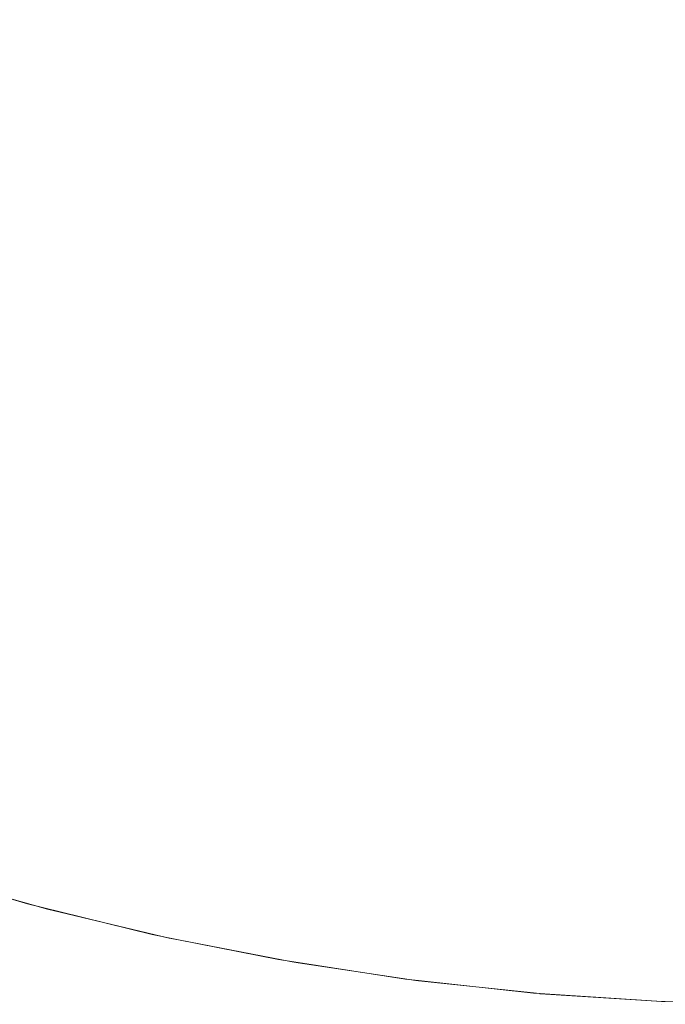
# Model space of a CAD drawing. Header units: centimetres. Extents: x -26 to 27.3, y -25.9 to -24.1.
# Tile 76 of 224: x -7.9698 to -7.926, y -25.5599 to -25.4931. Entities that reach past the tile are written whole.
import ezdxf

# ---------------------------------------------------------------- set-up
doc = ezdxf.new("R2010")
doc.units = ezdxf.units.CM
doc.header["$LTSCALE"] = 2.54
doc.layers.add('Lucido design-1', color=7, linetype='Continuous')

# ---------------------------------------------------------------- blocks, each defined once
blk = doc.blocks.new('Gruppo-7-1')
at = {"color": 7, "linetype": 'Continuous', "lineweight": 9}
blk.add_3dface([(-25.917482, -24.159888, 1182.422727), (-25.917482, -25.759888, 1182.422727), (27.182518, -25.759888, 1182.422727), (27.182518, -24.159888, 1182.422727)], dxfattribs=at)
for points, invisible_edges in [([(-7.958623, -25.494228, 1182.014159), (-7.964288, -25.492361, 1182.014159), (-7.963003, -25.488724, 1182.015772), (-7.957494, -25.49054, 1182.015772)], 15), ([(-7.94627, -25.493463, 1182.015772), (-7.951913, -25.492121, 1182.015772), (-7.950924, -25.488322, 1182.017224), (-7.945443, -25.489626, 1182.017224)], 15), ([(-7.940575, -25.494564, 1182.015772), (-7.94627, -25.493463, 1182.015772), (-7.945443, -25.489626, 1182.017224), (-7.939911, -25.490696, 1182.017224)], 15), ([(-7.965548, -25.495928, 1182.012388), (-7.971279, -25.493766, 1182.012388), (-7.969868, -25.490255, 1182.014159), (-7.964288, -25.492361, 1182.014159)], 15), ([(-7.952885, -25.495854, 1182.014159), (-7.958623, -25.494228, 1182.014159), (-7.957494, -25.49054, 1182.015772), (-7.951913, -25.492121, 1182.015772)], 15), ([(-7.934838, -25.495423, 1182.015772), (-7.940575, -25.494564, 1182.015772), (-7.939911, -25.490696, 1182.017224), (-7.934339, -25.49153, 1182.017224)], 15), ([(-7.92907, -25.496037, 1182.015772), (-7.934838, -25.495423, 1182.015772), (-7.934339, -25.49153, 1182.017224), (-7.928737, -25.492127, 1182.017224)], 15), ([(-7.959731, -25.497846, 1182.012388), (-7.965548, -25.495928, 1182.012388), (-7.964288, -25.492361, 1182.014159), (-7.958623, -25.494228, 1182.014159)], 15), ([(-7.947082, -25.497234, 1182.014159), (-7.952885, -25.495854, 1182.014159), (-7.951913, -25.492121, 1182.015772), (-7.94627, -25.493463, 1182.015772)], 15), ([(-7.923281, -25.496407, 1182.015772), (-7.92907, -25.496037, 1182.015772), (-7.928737, -25.492127, 1182.017224), (-7.923115, -25.492485, 1182.017224)], 15), ([(-7.966782, -25.499419, 1182.010462), (-7.972659, -25.497201, 1182.010462), (-7.971279, -25.493766, 1182.012388), (-7.965548, -25.495928, 1182.012388)], 15), ([(-7.941227, -25.498366, 1182.014159), (-7.947082, -25.497234, 1182.014159), (-7.94627, -25.493463, 1182.015772), (-7.940575, -25.494564, 1182.015772)], 15), ([(-7.953838, -25.499515, 1182.012388), (-7.959731, -25.497846, 1182.012388), (-7.958623, -25.494228, 1182.014159), (-7.952885, -25.495854, 1182.014159)], 15), ([(-7.935328, -25.499249, 1182.014159), (-7.941227, -25.498366, 1182.014159), (-7.940575, -25.494564, 1182.015772), (-7.934838, -25.495423, 1182.015772)], 15), ([(-7.960815, -25.501386, 1182.010462), (-7.966782, -25.499419, 1182.010462), (-7.965548, -25.495928, 1182.012388), (-7.959731, -25.497846, 1182.012388)], 15), ([(-7.947879, -25.500932, 1182.012388), (-7.953838, -25.499515, 1182.012388), (-7.952885, -25.495854, 1182.014159), (-7.947082, -25.497234, 1182.014159)], 15), ([(-7.929397, -25.499881, 1182.014159), (-7.935328, -25.499249, 1182.014159), (-7.934838, -25.495423, 1182.015772), (-7.92907, -25.496037, 1182.015772)], 15), ([(-7.923445, -25.50026, 1182.014159), (-7.929397, -25.499881, 1182.014159), (-7.92907, -25.496037, 1182.015772), (-7.923281, -25.496407, 1182.015772)], 15), ([(-7.967986, -25.502829, 1182.008386), (-7.974007, -25.500556, 1182.008386), (-7.972659, -25.497201, 1182.010462), (-7.966782, -25.499419, 1182.010462)], 15), ([(-7.941866, -25.502095, 1182.012388), (-7.947879, -25.500932, 1182.012388), (-7.947082, -25.497234, 1182.014159), (-7.941227, -25.498366, 1182.014159)], 15), ([(-7.954771, -25.503098, 1182.010462), (-7.960815, -25.501386, 1182.010462), (-7.959731, -25.497846, 1182.012388), (-7.953838, -25.499515, 1182.012388)], 15), ([(-7.935808, -25.503001, 1182.012388), (-7.941866, -25.502095, 1182.012388), (-7.941227, -25.498366, 1182.014159), (-7.935328, -25.499249, 1182.014159)], 15), ([(-7.929718, -25.50365, 1182.012388), (-7.935808, -25.503001, 1182.012388), (-7.935328, -25.499249, 1182.014159), (-7.929397, -25.499881, 1182.014159)], 15), ([(-7.961874, -25.504843, 1182.008386), (-7.967986, -25.502829, 1182.008386), (-7.966782, -25.499419, 1182.010462), (-7.960815, -25.501386, 1182.010462)], 15), ([(-7.948659, -25.504551, 1182.010462), (-7.954771, -25.503098, 1182.010462), (-7.953838, -25.499515, 1182.012388), (-7.947879, -25.500932, 1182.012388)], 15), ([(-7.923606, -25.50404, 1182.012388), (-7.929718, -25.50365, 1182.012388), (-7.929397, -25.499881, 1182.014159), (-7.923445, -25.50026, 1182.014159)], 15), ([(-7.96916, -25.50615, 1182.006162), (-7.975321, -25.503825, 1182.006162), (-7.974007, -25.500556, 1182.008386), (-7.967986, -25.502829, 1182.008386)], 15), ([(-7.955682, -25.506597, 1182.008386), (-7.961874, -25.504843, 1182.008386), (-7.960815, -25.501386, 1182.010462), (-7.954771, -25.503098, 1182.010462)], 15), ([(-7.942492, -25.505744, 1182.010462), (-7.948659, -25.504551, 1182.010462), (-7.947879, -25.500932, 1182.012388), (-7.941866, -25.502095, 1182.012388)], 15), ([(-7.936279, -25.506674, 1182.010462), (-7.942492, -25.505744, 1182.010462), (-7.941866, -25.502095, 1182.012388), (-7.935808, -25.503001, 1182.012388)], 15), ([(-7.962906, -25.508212, 1182.006162), (-7.96916, -25.50615, 1182.006162), (-7.967986, -25.502829, 1182.008386), (-7.961874, -25.504843, 1182.008386)], 15), ([(-7.949421, -25.508086, 1182.008386), (-7.955682, -25.506597, 1182.008386), (-7.954771, -25.503098, 1182.010462), (-7.948659, -25.504551, 1182.010462)], 15), ([(-7.930032, -25.507339, 1182.010462), (-7.936279, -25.506674, 1182.010462), (-7.935808, -25.503001, 1182.012388), (-7.929718, -25.50365, 1182.012388)], 15), ([(-7.970301, -25.509379, 1182.003796), (-7.976598, -25.507002, 1182.003796), (-7.975321, -25.503825, 1182.006162), (-7.96916, -25.50615, 1182.006162)], 15), ([(-7.923763, -25.507739, 1182.010462), (-7.930032, -25.507339, 1182.010462), (-7.929718, -25.50365, 1182.012388), (-7.923606, -25.50404, 1182.012388)], 15), ([(-7.943103, -25.509308, 1182.008386), (-7.949421, -25.508086, 1182.008386), (-7.948659, -25.504551, 1182.010462), (-7.942492, -25.505744, 1182.010462)], 15), ([(-7.95657, -25.510006, 1182.006162), (-7.962906, -25.508212, 1182.006162), (-7.961874, -25.504843, 1182.008386), (-7.955682, -25.506597, 1182.008386)], 15), ([(-7.936738, -25.51026, 1182.008386), (-7.943103, -25.509308, 1182.008386), (-7.942492, -25.505744, 1182.010462), (-7.936279, -25.506674, 1182.010462)], 15), ([(-7.963908, -25.511486, 1182.003796), (-7.970301, -25.509379, 1182.003796), (-7.96916, -25.50615, 1182.006162), (-7.962906, -25.508212, 1182.006162)], 15), ([(-7.950163, -25.51153, 1182.006162), (-7.95657, -25.510006, 1182.006162), (-7.955682, -25.506597, 1182.008386), (-7.949421, -25.508086, 1182.008386)], 15), ([(-7.930339, -25.510942, 1182.008386), (-7.936738, -25.51026, 1182.008386), (-7.936279, -25.506674, 1182.010462), (-7.930032, -25.507339, 1182.010462)], 15), ([(-7.923916, -25.511352, 1182.008386), (-7.930339, -25.510942, 1182.008386), (-7.930032, -25.507339, 1182.010462), (-7.923763, -25.507739, 1182.010462)], 15), ([(-7.943698, -25.51278, 1182.006162), (-7.950163, -25.51153, 1182.006162), (-7.949421, -25.508086, 1182.008386), (-7.943103, -25.509308, 1182.008386)], 15), ([(-7.957433, -25.51332, 1182.003796), (-7.963908, -25.511486, 1182.003796), (-7.962906, -25.508212, 1182.006162), (-7.95657, -25.510006, 1182.006162)], 15), ([(-7.964881, -25.51466, 1182.001292), (-7.971407, -25.512509, 1182.001292), (-7.970301, -25.509379, 1182.003796), (-7.963908, -25.511486, 1182.003796)], 15), ([(-7.937185, -25.513755, 1182.006162), (-7.943698, -25.51278, 1182.006162), (-7.943103, -25.509308, 1182.008386), (-7.936738, -25.51026, 1182.008386)], 15), ([(-7.950885, -25.514877, 1182.003796), (-7.957433, -25.51332, 1182.003796), (-7.95657, -25.510006, 1182.006162), (-7.950163, -25.51153, 1182.006162)], 15), ([(-7.930637, -25.514452, 1182.006162), (-7.937185, -25.513755, 1182.006162), (-7.936738, -25.51026, 1182.008386), (-7.930339, -25.510942, 1182.008386)], 15), ([(-7.924066, -25.514871, 1182.006162), (-7.930637, -25.514452, 1182.006162), (-7.930339, -25.510942, 1182.008386), (-7.923916, -25.511352, 1182.008386)], 15), ([(-7.958269, -25.516532, 1182.001292), (-7.964881, -25.51466, 1182.001292), (-7.963908, -25.511486, 1182.003796), (-7.957433, -25.51332, 1182.003796)], 15), ([(-7.944277, -25.516155, 1182.003796), (-7.950885, -25.514877, 1182.003796), (-7.950163, -25.51153, 1182.006162), (-7.943698, -25.51278, 1182.006162)], 15), ([(-7.965821, -25.51773, 1181.998654), (-7.972476, -25.515536, 1181.998654), (-7.971407, -25.512509, 1182.001292), (-7.964881, -25.51466, 1182.001292)], 15), ([(-7.951584, -25.518122, 1182.001292), (-7.958269, -25.516532, 1182.001292), (-7.957433, -25.51332, 1182.003796), (-7.950885, -25.514877, 1182.003796)], 15), ([(-7.93762, -25.517151, 1182.003796), (-7.944277, -25.516155, 1182.003796), (-7.943698, -25.51278, 1182.006162), (-7.937185, -25.513755, 1182.006162)], 15), ([(-7.930928, -25.517864, 1182.003796), (-7.93762, -25.517151, 1182.003796), (-7.937185, -25.513755, 1182.006162), (-7.930637, -25.514452, 1182.006162)], 15), ([(-7.959078, -25.519639, 1181.998654), (-7.965821, -25.51773, 1181.998654), (-7.964881, -25.51466, 1182.001292), (-7.958269, -25.516532, 1182.001292)], 15), ([(-7.924211, -25.518293, 1182.003796), (-7.930928, -25.517864, 1182.003796), (-7.930637, -25.514452, 1182.006162), (-7.924066, -25.514871, 1182.006162)], 15), ([(-7.944838, -25.519427, 1182.001292), (-7.951584, -25.518122, 1182.001292), (-7.950885, -25.514877, 1182.003796), (-7.944277, -25.516155, 1182.003796)], 15), ([(-7.966727, -25.520689, 1181.995888), (-7.973507, -25.518454, 1181.995888), (-7.972476, -25.515536, 1181.998654), (-7.965821, -25.51773, 1181.998654)], 15), ([(-7.952261, -25.521261, 1181.998654), (-7.959078, -25.519639, 1181.998654), (-7.958269, -25.516532, 1182.001292), (-7.951584, -25.518122, 1182.001292)], 15), ([(-7.938042, -25.520444, 1182.001292), (-7.944838, -25.519427, 1182.001292), (-7.944277, -25.516155, 1182.003796), (-7.93762, -25.517151, 1182.003796)], 15), ([(-7.931209, -25.521172, 1182.001292), (-7.938042, -25.520444, 1182.001292), (-7.93762, -25.517151, 1182.003796), (-7.930928, -25.517864, 1182.003796)], 15), ([(-7.959858, -25.522634, 1181.995888), (-7.966727, -25.520689, 1181.995888), (-7.965821, -25.51773, 1181.998654), (-7.959078, -25.519639, 1181.998654)], 15), ([(-7.924352, -25.52161, 1182.001292), (-7.931209, -25.521172, 1182.001292), (-7.930928, -25.517864, 1182.003796), (-7.924211, -25.518293, 1182.003796)], 15), ([(-7.96747, -25.523116, 1181.993438), (-7.974353, -25.520847, 1181.993438), (-7.973507, -25.518454, 1181.995888), (-7.966727, -25.520689, 1181.995888)], 15), ([(-7.94538, -25.522591, 1181.998654), (-7.952261, -25.521261, 1181.998654), (-7.951584, -25.518122, 1182.001292), (-7.944838, -25.519427, 1182.001292)], 15), ([(-7.93845, -25.523629, 1181.998654), (-7.94538, -25.522591, 1181.998654), (-7.944838, -25.519427, 1182.001292), (-7.938042, -25.520444, 1182.001292)], 15), ([(-7.952913, -25.524286, 1181.995888), (-7.959858, -25.522634, 1181.995888), (-7.959078, -25.519639, 1181.998654), (-7.952261, -25.521261, 1181.998654)], 15), ([(-7.960497, -25.52509, 1181.993438), (-7.96747, -25.523116, 1181.993438), (-7.966727, -25.520689, 1181.995888), (-7.959858, -25.522634, 1181.995888)], 15), ([(-7.931482, -25.524371, 1181.998654), (-7.93845, -25.523629, 1181.998654), (-7.938042, -25.520444, 1182.001292), (-7.931209, -25.521172, 1182.001292)], 15), ([(-7.96831, -25.525859, 1181.990447), (-7.975308, -25.523552, 1181.990447), (-7.974353, -25.520847, 1181.993438), (-7.96747, -25.523116, 1181.993438)], 15), ([(-7.945903, -25.525642, 1181.995888), (-7.952913, -25.524286, 1181.995888), (-7.952261, -25.521261, 1181.998654), (-7.94538, -25.522591, 1181.998654)], 15), ([(-7.924488, -25.524817, 1181.998654), (-7.931482, -25.524371, 1181.998654), (-7.931209, -25.521172, 1182.001292), (-7.924352, -25.52161, 1182.001292)], 15), ([(-7.953447, -25.526767, 1181.993438), (-7.960497, -25.52509, 1181.993438), (-7.959858, -25.522634, 1181.995888), (-7.952913, -25.524286, 1181.995888)], 15), ([(-7.938843, -25.526699, 1181.995888), (-7.945903, -25.525642, 1181.995888), (-7.94538, -25.522591, 1181.998654), (-7.93845, -25.523629, 1181.998654)], 15), ([(-7.96122, -25.527867, 1181.990447), (-7.96831, -25.525859, 1181.990447), (-7.96747, -25.523116, 1181.993438), (-7.960497, -25.52509, 1181.993438)], 15), ([(-7.969113, -25.52848, 1181.987343), (-7.976221, -25.526137, 1181.987343), (-7.975308, -25.523552, 1181.990447), (-7.96831, -25.525859, 1181.990447)], 15), ([(-7.931744, -25.527455, 1181.995888), (-7.938843, -25.526699, 1181.995888), (-7.93845, -25.523629, 1181.998654), (-7.931482, -25.524371, 1181.998654)], 15), ([(-7.946332, -25.528143, 1181.993438), (-7.953447, -25.526767, 1181.993438), (-7.952913, -25.524286, 1181.995888), (-7.945903, -25.525642, 1181.995888)], 15), ([(-7.92462, -25.527909, 1181.995888), (-7.931744, -25.527455, 1181.995888), (-7.931482, -25.524371, 1181.998654), (-7.924488, -25.524817, 1181.998654)], 15), ([(-7.954052, -25.529572, 1181.990447), (-7.96122, -25.527867, 1181.990447), (-7.960497, -25.52509, 1181.993438), (-7.953447, -25.526767, 1181.993438)], 15), ([(-7.961911, -25.530519, 1181.987343), (-7.969113, -25.52848, 1181.987343), (-7.96831, -25.525859, 1181.990447), (-7.96122, -25.527867, 1181.990447)], 15), ([(-7.939165, -25.529216, 1181.993438), (-7.946332, -25.528143, 1181.993438), (-7.945903, -25.525642, 1181.995888), (-7.938843, -25.526699, 1181.995888)], 15), ([(-7.969876, -25.530973, 1181.98413), (-7.97709, -25.528595, 1181.98413), (-7.976221, -25.526137, 1181.987343), (-7.969113, -25.52848, 1181.987343)], 15), ([(-7.946817, -25.530971, 1181.990447), (-7.954052, -25.529572, 1181.990447), (-7.953447, -25.526767, 1181.993438), (-7.946332, -25.528143, 1181.993438)], 15), ([(-7.931959, -25.529984, 1181.993438), (-7.939165, -25.529216, 1181.993438), (-7.938843, -25.526699, 1181.995888), (-7.931744, -25.527455, 1181.995888)], 15), ([(-7.924727, -25.530445, 1181.993438), (-7.931959, -25.529984, 1181.993438), (-7.931744, -25.527455, 1181.995888), (-7.92462, -25.527909, 1181.995888)], 15), ([(-7.954629, -25.532251, 1181.987343), (-7.961911, -25.530519, 1181.987343), (-7.96122, -25.527867, 1181.990447), (-7.954052, -25.529572, 1181.990447)], 15), ([(-7.962568, -25.533043, 1181.98413), (-7.969876, -25.530973, 1181.98413), (-7.969113, -25.52848, 1181.987343), (-7.961911, -25.530519, 1181.987343)], 15), ([(-7.93953, -25.532062, 1181.990447), (-7.946817, -25.530971, 1181.990447), (-7.946332, -25.528143, 1181.993438), (-7.939165, -25.529216, 1181.993438)], 15), ([(-7.932203, -25.532842, 1181.990447), (-7.93953, -25.532062, 1181.990447), (-7.939165, -25.529216, 1181.993438), (-7.931959, -25.529984, 1181.993438)], 15), ([(-7.94728, -25.533672, 1181.987343), (-7.954629, -25.532251, 1181.987343), (-7.954052, -25.529572, 1181.990447), (-7.946817, -25.530971, 1181.990447)], 15), ([(-7.924849, -25.533311, 1181.990447), (-7.932203, -25.532842, 1181.990447), (-7.931959, -25.529984, 1181.993438), (-7.924727, -25.530445, 1181.993438)], 15), ([(-7.955179, -25.5348, 1181.98413), (-7.962568, -25.533043, 1181.98413), (-7.961911, -25.530519, 1181.987343), (-7.954629, -25.532251, 1181.987343)], 15), ([(-7.963191, -25.535433, 1181.980816), (-7.9706, -25.533335, 1181.980816), (-7.969876, -25.530973, 1181.98413), (-7.962568, -25.533043, 1181.98413)], 15), ([(-7.939878, -25.53478, 1181.987343), (-7.94728, -25.533672, 1181.987343), (-7.946817, -25.530971, 1181.990447), (-7.93953, -25.532062, 1181.990447)], 15), ([(-7.932435, -25.535573, 1181.987343), (-7.939878, -25.53478, 1181.987343), (-7.93953, -25.532062, 1181.990447), (-7.932203, -25.532842, 1181.990447)], 15), ([(-7.947721, -25.536242, 1181.98413), (-7.955179, -25.5348, 1181.98413), (-7.954629, -25.532251, 1181.987343), (-7.94728, -25.533672, 1181.987343)], 15), ([(-7.963777, -25.537688, 1181.977405), (-7.971282, -25.535563, 1181.977405), (-7.9706, -25.533335, 1181.980816), (-7.963191, -25.535433, 1181.980816)], 15), ([(-7.955699, -25.537215, 1181.980816), (-7.963191, -25.535433, 1181.980816), (-7.962568, -25.533043, 1181.98413), (-7.955179, -25.5348, 1181.98413)], 15), ([(-7.924965, -25.53605, 1181.987343), (-7.932435, -25.535573, 1181.987343), (-7.932203, -25.532842, 1181.990447), (-7.924849, -25.533311, 1181.990447)], 15), ([(-7.940209, -25.537367, 1181.98413), (-7.947721, -25.536242, 1181.98413), (-7.94728, -25.533672, 1181.987343), (-7.939878, -25.53478, 1181.987343)], 15), ([(-7.948139, -25.538677, 1181.980816), (-7.955699, -25.537215, 1181.980816), (-7.955179, -25.5348, 1181.98413), (-7.947721, -25.536242, 1181.98413)], 15), ([(-7.932656, -25.538172, 1181.98413), (-7.940209, -25.537367, 1181.98413), (-7.939878, -25.53478, 1181.987343), (-7.932435, -25.535573, 1181.987343)], 15), ([(-7.95619, -25.539492, 1181.977405), (-7.963777, -25.537688, 1181.977405), (-7.963191, -25.535433, 1181.980816), (-7.955699, -25.537215, 1181.980816)], 15), ([(-7.964328, -25.539802, 1181.973903), (-7.971922, -25.537652, 1181.973903), (-7.971282, -25.535563, 1181.977405), (-7.963777, -25.537688, 1181.977405)], 15), ([(-7.925076, -25.538655, 1181.98413), (-7.932656, -25.538172, 1181.98413), (-7.932435, -25.535573, 1181.987343), (-7.924965, -25.53605, 1181.987343)], 15), ([(-7.940523, -25.539817, 1181.980816), (-7.948139, -25.538677, 1181.980816), (-7.947721, -25.536242, 1181.98413), (-7.940209, -25.537367, 1181.98413)], 15), ([(-7.948532, -25.540973, 1181.977405), (-7.95619, -25.539492, 1181.977405), (-7.955699, -25.537215, 1181.980816), (-7.948139, -25.538677, 1181.980816)], 15), ([(-7.932866, -25.540633, 1181.980816), (-7.940523, -25.539817, 1181.980816), (-7.940209, -25.537367, 1181.98413), (-7.932656, -25.538172, 1181.98413)], 15), ([(-7.964841, -25.541773, 1181.970318), (-7.972518, -25.539599, 1181.970318), (-7.971922, -25.537652, 1181.973903), (-7.964328, -25.539802, 1181.973903)], 15), ([(-7.95665, -25.541628, 1181.973903), (-7.964328, -25.539802, 1181.973903), (-7.963777, -25.537688, 1181.977405), (-7.95619, -25.539492, 1181.977405)], 15), ([(-7.940819, -25.542128, 1181.977405), (-7.948532, -25.540973, 1181.977405), (-7.948139, -25.538677, 1181.980816), (-7.940523, -25.539817, 1181.980816)], 15), ([(-7.925181, -25.541123, 1181.980816), (-7.932866, -25.540633, 1181.980816), (-7.932656, -25.538172, 1181.98413), (-7.925076, -25.538655, 1181.98413)], 15), ([(-7.948901, -25.543127, 1181.973903), (-7.95665, -25.541628, 1181.973903), (-7.95619, -25.539492, 1181.977405), (-7.948532, -25.540973, 1181.977405)], 15), ([(-7.965316, -25.543598, 1181.966655), (-7.97307, -25.541402, 1181.966655), (-7.972518, -25.539599, 1181.970318), (-7.964841, -25.541773, 1181.970318)], 15), ([(-7.957079, -25.543619, 1181.970318), (-7.964841, -25.541773, 1181.970318), (-7.964328, -25.539802, 1181.973903), (-7.95665, -25.541628, 1181.973903)], 15), ([(-7.933063, -25.542954, 1181.977405), (-7.940819, -25.542128, 1181.977405), (-7.940523, -25.539817, 1181.980816), (-7.932866, -25.540633, 1181.980816)], 15), ([(-7.92528, -25.54345, 1181.977405), (-7.933063, -25.542954, 1181.977405), (-7.932866, -25.540633, 1181.980816), (-7.925181, -25.541123, 1181.980816)], 15), ([(-7.965753, -25.545274, 1181.962921), (-7.973577, -25.543058, 1181.962921), (-7.97307, -25.541402, 1181.966655), (-7.965316, -25.543598, 1181.966655)], 15), ([(-7.941096, -25.544295, 1181.973903), (-7.948901, -25.543127, 1181.973903), (-7.948532, -25.540973, 1181.977405), (-7.940819, -25.542128, 1181.977405)], 15), ([(-7.957476, -25.545462, 1181.966655), (-7.965316, -25.543598, 1181.966655), (-7.964841, -25.541773, 1181.970318), (-7.957079, -25.543619, 1181.970318)], 15), ([(-7.949246, -25.545134, 1181.970318), (-7.957079, -25.543619, 1181.970318), (-7.95665, -25.541628, 1181.973903), (-7.948901, -25.543127, 1181.973903)], 15), ([(-7.933249, -25.545131, 1181.973903), (-7.941096, -25.544295, 1181.973903), (-7.940819, -25.542128, 1181.977405), (-7.933063, -25.542954, 1181.977405)], 15), ([(-7.96615, -25.546798, 1181.959121), (-7.974038, -25.544564, 1181.959121), (-7.973577, -25.543058, 1181.962921), (-7.965753, -25.545274, 1181.962921)], 15), ([(-7.941355, -25.546315, 1181.970318), (-7.949246, -25.545134, 1181.970318), (-7.948901, -25.543127, 1181.973903), (-7.941096, -25.544295, 1181.973903)], 15), ([(-7.925372, -25.545633, 1181.973903), (-7.933249, -25.545131, 1181.973903), (-7.933063, -25.542954, 1181.977405), (-7.92528, -25.54345, 1181.977405)], 15), ([(-7.957841, -25.547155, 1181.962921), (-7.965753, -25.545274, 1181.962921), (-7.965316, -25.543598, 1181.966655), (-7.957476, -25.545462, 1181.966655)], 15), ([(-7.949564, -25.546993, 1181.966655), (-7.957476, -25.545462, 1181.966655), (-7.957079, -25.543619, 1181.970318), (-7.949246, -25.545134, 1181.970318)], 15), ([(-7.966507, -25.548169, 1181.955264), (-7.974453, -25.545919, 1181.955264), (-7.974038, -25.544564, 1181.959121), (-7.96615, -25.546798, 1181.959121)], 15), ([(-7.933421, -25.54716, 1181.970318), (-7.941355, -25.546315, 1181.970318), (-7.941096, -25.544295, 1181.973903), (-7.933249, -25.545131, 1181.973903)], 15), ([(-7.958173, -25.548695, 1181.959121), (-7.96615, -25.546798, 1181.959121), (-7.965753, -25.545274, 1181.962921), (-7.957841, -25.547155, 1181.962921)], 15), ([(-7.949857, -25.548699, 1181.962921), (-7.957841, -25.547155, 1181.962921), (-7.957476, -25.545462, 1181.966655), (-7.949564, -25.546993, 1181.966655)], 15), ([(-7.941595, -25.548186, 1181.966655), (-7.949564, -25.546993, 1181.966655), (-7.949246, -25.545134, 1181.970318), (-7.941355, -25.546315, 1181.970318)], 15), ([(-7.925459, -25.547668, 1181.970318), (-7.933421, -25.54716, 1181.970318), (-7.933249, -25.545131, 1181.973903), (-7.925372, -25.545633, 1181.973903)], 15), ([(-7.966823, -25.549384, 1181.951355), (-7.974821, -25.547119, 1181.951355), (-7.974453, -25.545919, 1181.955264), (-7.966507, -25.548169, 1181.955264)], 15), ([(-7.958472, -25.55008, 1181.955264), (-7.966507, -25.548169, 1181.955264), (-7.96615, -25.546798, 1181.959121), (-7.958173, -25.548695, 1181.959121)], 15), ([(-7.933581, -25.549039, 1181.966655), (-7.941595, -25.548186, 1181.966655), (-7.941355, -25.546315, 1181.970318), (-7.933421, -25.54716, 1181.970318)], 15), ([(-7.967099, -25.550442, 1181.947402), (-7.975141, -25.548165, 1181.947402), (-7.974821, -25.547119, 1181.951355), (-7.966823, -25.549384, 1181.951355)], 15), ([(-7.950123, -25.550252, 1181.959121), (-7.958173, -25.548695, 1181.959121), (-7.957841, -25.547155, 1181.962921), (-7.949857, -25.548699, 1181.962921)], 15), ([(-7.941814, -25.549903, 1181.962921), (-7.949857, -25.548699, 1181.962921), (-7.949564, -25.546993, 1181.966655), (-7.941595, -25.548186, 1181.966655)], 15), ([(-7.925539, -25.549552, 1181.966655), (-7.933581, -25.549039, 1181.966655), (-7.933421, -25.54716, 1181.970318), (-7.925459, -25.547668, 1181.970318)], 15), ([(-7.967333, -25.551342, 1181.94341), (-7.975413, -25.549054, 1181.94341), (-7.975141, -25.548165, 1181.947402), (-7.967099, -25.550442, 1181.947402)], 15), ([(-7.958736, -25.551308, 1181.951355), (-7.966823, -25.549384, 1181.951355), (-7.966507, -25.548169, 1181.955264), (-7.958472, -25.55008, 1181.955264)], 15), ([(-7.950363, -25.551648, 1181.955264), (-7.958472, -25.55008, 1181.955264), (-7.958173, -25.548695, 1181.959121), (-7.950123, -25.550252, 1181.959121)], 15), ([(-7.942015, -25.551466, 1181.959121), (-7.950123, -25.550252, 1181.959121), (-7.949857, -25.548699, 1181.962921), (-7.941814, -25.549903, 1181.962921)], 15), ([(-7.933728, -25.550765, 1181.962921), (-7.941814, -25.549903, 1181.962921), (-7.941595, -25.548186, 1181.966655), (-7.933581, -25.549039, 1181.966655)], 15), ([(-7.967525, -25.552082, 1181.939388), (-7.975637, -25.549785, 1181.939388), (-7.975413, -25.549054, 1181.94341), (-7.967333, -25.551342, 1181.94341)], 15), ([(-7.958966, -25.552376, 1181.947402), (-7.967099, -25.550442, 1181.947402), (-7.966823, -25.549384, 1181.951355), (-7.958736, -25.551308, 1181.951355)], 15), ([(-7.925612, -25.551282, 1181.962921), (-7.933728, -25.550765, 1181.962921), (-7.933581, -25.549039, 1181.966655), (-7.925539, -25.549552, 1181.966655)], 15), ([(-7.967676, -25.552662, 1181.935341), (-7.975813, -25.550358, 1181.935341), (-7.975637, -25.549785, 1181.939388), (-7.967525, -25.552082, 1181.939388)], 15), ([(-7.950575, -25.552886, 1181.951355), (-7.958736, -25.551308, 1181.951355), (-7.958472, -25.55008, 1181.955264), (-7.950363, -25.551648, 1181.955264)], 15), ([(-7.933862, -25.552334, 1181.959121), (-7.942015, -25.551466, 1181.959121), (-7.941814, -25.549903, 1181.962921), (-7.933728, -25.550765, 1181.962921)], 15), ([(-7.969374, -25.553552, 1181.712782), (-7.977772, -25.551104, 1181.712782), (-7.977677, -25.550801, 1181.716767), (-7.969292, -25.553245, 1181.716767)], 15), ([(-7.969292, -25.553245, 1181.716767), (-7.977677, -25.550801, 1181.716767), (-7.977629, -25.55065, 1181.720755), (-7.969251, -25.553092, 1181.720755)], 15), ([(-7.97496, -25.551408, 1181.722727), (-7.969246, -25.553073, 1181.722727), (-7.969251, -25.553092, 1181.720755), (-7.977629, -25.55065, 1181.720755)], 14), ([(-7.967852, -25.553338, 1181.927202), (-7.976017, -25.551026, 1181.927202), (-7.975939, -25.550771, 1181.931277), (-7.967785, -25.55308, 1181.931277)], 15), ([(-7.967785, -25.55308, 1181.931277), (-7.975939, -25.550771, 1181.931277), (-7.975813, -25.550358, 1181.935341), (-7.967676, -25.552662, 1181.935341)], 15), ([(-7.959162, -25.553285, 1181.94341), (-7.967333, -25.551342, 1181.94341), (-7.967099, -25.550442, 1181.947402), (-7.958966, -25.552376, 1181.947402)], 15), ([(-7.942194, -25.552871, 1181.955264), (-7.950363, -25.551648, 1181.955264), (-7.950123, -25.550252, 1181.959121), (-7.942015, -25.551466, 1181.959121)], 15), ([(-7.925679, -25.552856, 1181.959121), (-7.933862, -25.552334, 1181.959121), (-7.933728, -25.550765, 1181.962921), (-7.925612, -25.551282, 1181.962921)], 15), ([(-7.969498, -25.554013, 1181.708808), (-7.977916, -25.55156, 1181.708808), (-7.977772, -25.551104, 1181.712782), (-7.969374, -25.553552, 1181.712782)], 15), ([(-7.967877, -25.553433, 1181.923272), (-7.976046, -25.55112, 1181.923272), (-7.976017, -25.551026, 1181.927202), (-7.967852, -25.553338, 1181.927202)], 15), ([(-7.976046, -25.55112, 1181.923272), (-7.967877, -25.553433, 1181.923272), (-7.967878, -25.553435, 1181.922727), (-7.974965, -25.551427, 1181.922727)], 11), ([(-7.969246, -25.553073, 1181.722727), (-7.97496, -25.551408, 1181.722727), (-7.974965, -25.551427, 1181.922727)], 10), ([(-7.974965, -25.551427, 1181.922727), (-7.967878, -25.553435, 1181.922727), (-7.969246, -25.553073, 1181.722727)], 10), ([(-7.959323, -25.554033, 1181.939388), (-7.967525, -25.552082, 1181.939388), (-7.967333, -25.551342, 1181.94341), (-7.959162, -25.553285, 1181.94341)], 15), ([(-7.95076, -25.553964, 1181.947402), (-7.958966, -25.552376, 1181.947402), (-7.958736, -25.551308, 1181.951355), (-7.950575, -25.552886, 1181.951355)], 15), ([(-7.933982, -25.553746, 1181.955264), (-7.942194, -25.552871, 1181.955264), (-7.942015, -25.551466, 1181.959121), (-7.933862, -25.552334, 1181.959121)], 15), ([(-7.969869, -25.555399, 1181.700917), (-7.978347, -25.552927, 1181.700917), (-7.978108, -25.552168, 1181.704851), (-7.969663, -25.554629, 1181.704851)], 15), ([(-7.969663, -25.554629, 1181.704851), (-7.978108, -25.552168, 1181.704851), (-7.977916, -25.55156, 1181.708808), (-7.969498, -25.554013, 1181.708808)], 15), ([(-7.95945, -25.554618, 1181.935341), (-7.967676, -25.552662, 1181.935341), (-7.967525, -25.552082, 1181.939388), (-7.959323, -25.554033, 1181.939388)], 15), ([(-7.942354, -25.554117, 1181.951355), (-7.950575, -25.552886, 1181.951355), (-7.950363, -25.551648, 1181.955264), (-7.942194, -25.552871, 1181.955264)], 15), ([(-7.959541, -25.555041, 1181.931277), (-7.967785, -25.55308, 1181.931277), (-7.967676, -25.552662, 1181.935341), (-7.95945, -25.554618, 1181.935341)], 15), ([(-7.950917, -25.55488, 1181.94341), (-7.959162, -25.553285, 1181.94341), (-7.958966, -25.552376, 1181.947402), (-7.95076, -25.553964, 1181.947402)], 15), ([(-7.925739, -25.554271, 1181.955264), (-7.933982, -25.553746, 1181.955264), (-7.933862, -25.552334, 1181.959121), (-7.925679, -25.552856, 1181.959121)], 15), ([(-7.960877, -25.555631, 1181.712782), (-7.969374, -25.553552, 1181.712782), (-7.969292, -25.553245, 1181.716767), (-7.960808, -25.555321, 1181.716767)], 15), ([(-7.960808, -25.555321, 1181.716767), (-7.969292, -25.553245, 1181.716767), (-7.969251, -25.553092, 1181.720755), (-7.960774, -25.555166, 1181.720755)], 15), ([(-7.969251, -25.553092, 1181.720755), (-7.969246, -25.553073, 1181.722727), (-7.967017, -25.553619, 1181.722727)], 9), ([(-7.967017, -25.553619, 1181.722727), (-7.96077, -25.555147, 1181.722727), (-7.960774, -25.555166, 1181.720755), (-7.969251, -25.553092, 1181.720755)], 14), ([(-7.967878, -25.553435, 1181.922727), (-7.967022, -25.553638, 1181.922727), (-7.967017, -25.553619, 1181.722727), (-7.969246, -25.553073, 1181.722727)], 10), ([(-7.967022, -25.553638, 1181.922727), (-7.967878, -25.553435, 1181.922727), (-7.967877, -25.553433, 1181.923272)], 10), ([(-7.959618, -25.555398, 1181.923272), (-7.967877, -25.553433, 1181.923272), (-7.967852, -25.553338, 1181.927202), (-7.959597, -25.555301, 1181.927202)], 15), ([(-7.967877, -25.553433, 1181.923272), (-7.959618, -25.555398, 1181.923272), (-7.959618, -25.555399, 1181.922727), (-7.967022, -25.553638, 1181.922727)], 11), ([(-7.959597, -25.555301, 1181.927202), (-7.967852, -25.553338, 1181.927202), (-7.967785, -25.55308, 1181.931277), (-7.959541, -25.555041, 1181.931277)], 15), ([(-7.951046, -25.555634, 1181.939388), (-7.959323, -25.554033, 1181.939388), (-7.959162, -25.553285, 1181.94341), (-7.950917, -25.55488, 1181.94341)], 15), ([(-7.942493, -25.555201, 1181.947402), (-7.95076, -25.553964, 1181.947402), (-7.950575, -25.552886, 1181.951355), (-7.942354, -25.554117, 1181.951355)], 15), ([(-7.934088, -25.554997, 1181.951355), (-7.942354, -25.554117, 1181.951355), (-7.942194, -25.552871, 1181.955264), (-7.933982, -25.553746, 1181.955264)], 15), ([(-7.961119, -25.55672, 1181.704851), (-7.969663, -25.554629, 1181.704851), (-7.969498, -25.554013, 1181.708808), (-7.960981, -25.556098, 1181.708808)], 15), ([(-7.960981, -25.556098, 1181.708808), (-7.969498, -25.554013, 1181.708808), (-7.969374, -25.553552, 1181.712782), (-7.960877, -25.555631, 1181.712782)], 15), ([(-7.96077, -25.555147, 1181.722727), (-7.967017, -25.553619, 1181.722727), (-7.967022, -25.553638, 1181.922727)], 10), ([(-7.967022, -25.553638, 1181.922727), (-7.959618, -25.555399, 1181.922727), (-7.96077, -25.555147, 1181.722727)], 10), ([(-7.951147, -25.556224, 1181.935341), (-7.95945, -25.554618, 1181.935341), (-7.959323, -25.554033, 1181.939388), (-7.951046, -25.555634, 1181.939388)], 15), ([(-7.942611, -25.556123, 1181.94341), (-7.950917, -25.55488, 1181.94341), (-7.95076, -25.553964, 1181.947402), (-7.942493, -25.555201, 1181.947402)], 15), ([(-7.934181, -25.556087, 1181.947402), (-7.942493, -25.555201, 1181.947402), (-7.942354, -25.554117, 1181.951355), (-7.934088, -25.554997, 1181.951355)], 15), ([(-7.925793, -25.555526, 1181.951355), (-7.934088, -25.554997, 1181.951355), (-7.933982, -25.553746, 1181.955264), (-7.925739, -25.554271, 1181.955264)], 15), ([(-7.961291, -25.557498, 1181.700917), (-7.969869, -25.555399, 1181.700917), (-7.969663, -25.554629, 1181.704851), (-7.961119, -25.55672, 1181.704851)], 15), ([(-7.95122, -25.55665, 1181.931277), (-7.959541, -25.555041, 1181.931277), (-7.95945, -25.554618, 1181.935341), (-7.951147, -25.556224, 1181.935341)], 15), ([(-7.961498, -25.55843, 1181.697014), (-7.970116, -25.556321, 1181.697014), (-7.969869, -25.555399, 1181.700917), (-7.961291, -25.557498, 1181.700917)], 15), ([(-7.952298, -25.557338, 1181.712782), (-7.960877, -25.555631, 1181.712782), (-7.960808, -25.555321, 1181.716767), (-7.952243, -25.557025, 1181.716767)], 15), ([(-7.952243, -25.557025, 1181.716767), (-7.960808, -25.555321, 1181.716767), (-7.960774, -25.555166, 1181.720755), (-7.952215, -25.556869, 1181.720755)], 15), ([(-7.960774, -25.555166, 1181.720755), (-7.96077, -25.555147, 1181.722727), (-7.958982, -25.555503, 1181.722727)], 9), ([(-7.958982, -25.555503, 1181.722727), (-7.952212, -25.55685, 1181.722727), (-7.952215, -25.556869, 1181.720755), (-7.960774, -25.555166, 1181.720755)], 14), ([(-7.959618, -25.555399, 1181.922727), (-7.958986, -25.555521, 1181.922727), (-7.958982, -25.555503, 1181.722727), (-7.96077, -25.555147, 1181.722727)], 10), ([(-7.951282, -25.55701, 1181.923272), (-7.959618, -25.555398, 1181.923272), (-7.959597, -25.555301, 1181.927202), (-7.951265, -25.556912, 1181.927202)], 15), ([(-7.959618, -25.555398, 1181.923272), (-7.951282, -25.55701, 1181.923272), (-7.951282, -25.557011, 1181.922727), (-7.958986, -25.555521, 1181.922727)], 11), ([(-7.958986, -25.555521, 1181.922727), (-7.959618, -25.555399, 1181.922727), (-7.959618, -25.555398, 1181.923272)], 10), ([(-7.951265, -25.556912, 1181.927202), (-7.959597, -25.555301, 1181.927202), (-7.959541, -25.555041, 1181.931277), (-7.95122, -25.55665, 1181.931277)], 15), ([(-7.952212, -25.55685, 1181.722727), (-7.958982, -25.555503, 1181.722727), (-7.958986, -25.555521, 1181.922727)], 10), ([(-7.958986, -25.555521, 1181.922727), (-7.951282, -25.557011, 1181.922727), (-7.952212, -25.55685, 1181.722727)], 10), ([(-7.942708, -25.556882, 1181.939388), (-7.951046, -25.555634, 1181.939388), (-7.950917, -25.55488, 1181.94341), (-7.942611, -25.556123, 1181.94341)], 15), ([(-7.93426, -25.557013, 1181.94341), (-7.942611, -25.556123, 1181.94341), (-7.942493, -25.555201, 1181.947402), (-7.934181, -25.556087, 1181.947402)], 15), ([(-7.925839, -25.556619, 1181.947402), (-7.934181, -25.556087, 1181.947402), (-7.934088, -25.554997, 1181.951355), (-7.925793, -25.555526, 1181.951355)], 15), ([(-7.952491, -25.558436, 1181.704851), (-7.961119, -25.55672, 1181.704851), (-7.960981, -25.556098, 1181.708808), (-7.952381, -25.557808, 1181.708808)], 15), ([(-7.952381, -25.557808, 1181.708808), (-7.960981, -25.556098, 1181.708808), (-7.960877, -25.555631, 1181.712782), (-7.952298, -25.557338, 1181.712782)], 15), ([(-7.942784, -25.557476, 1181.935341), (-7.951147, -25.556224, 1181.935341), (-7.951046, -25.555634, 1181.939388), (-7.942708, -25.556882, 1181.939388)], 15), ([(-7.934325, -25.557775, 1181.939388), (-7.942708, -25.556882, 1181.939388), (-7.942611, -25.556123, 1181.94341), (-7.93426, -25.557013, 1181.94341)], 15), ([(-7.925879, -25.557547, 1181.94341), (-7.93426, -25.557013, 1181.94341), (-7.934181, -25.556087, 1181.947402), (-7.925839, -25.556619, 1181.947402)], 15), ([(-7.961739, -25.559516, 1181.693147), (-7.970404, -25.557396, 1181.693147), (-7.970116, -25.556321, 1181.697014), (-7.961498, -25.55843, 1181.697014)], 15), ([(-7.95263, -25.55922, 1181.700917), (-7.961291, -25.557498, 1181.700917), (-7.961119, -25.55672, 1181.704851), (-7.952491, -25.558436, 1181.704851)], 15), ([(-7.952215, -25.556869, 1181.720755), (-7.952212, -25.55685, 1181.722727), (-7.95087, -25.557056, 1181.722727)], 9), ([(-7.951282, -25.557011, 1181.922727), (-7.950873, -25.557072, 1181.922727), (-7.95087, -25.557056, 1181.722727), (-7.952212, -25.55685, 1181.722727)], 10), ([(-7.942873, -25.558169, 1181.927202), (-7.951265, -25.556912, 1181.927202), (-7.95122, -25.55665, 1181.931277), (-7.942839, -25.557905, 1181.931277)], 15), ([(-7.942839, -25.557905, 1181.931277), (-7.95122, -25.55665, 1181.931277), (-7.951147, -25.556224, 1181.935341), (-7.942784, -25.557476, 1181.935341)], 15), ([(-7.962013, -25.560755, 1181.689324), (-7.970732, -25.558621, 1181.689324), (-7.970404, -25.557396, 1181.693147), (-7.961739, -25.559516, 1181.693147)], 15), ([(-7.952796, -25.560161, 1181.697014), (-7.961498, -25.55843, 1181.697014), (-7.961291, -25.557498, 1181.700917), (-7.95263, -25.55922, 1181.700917)], 15), ([(-7.943714, -25.559142, 1181.708808), (-7.952381, -25.557808, 1181.708808), (-7.952298, -25.557338, 1181.712782), (-7.943652, -25.558668, 1181.712782)], 15), ([(-7.943652, -25.558668, 1181.712782), (-7.952298, -25.557338, 1181.712782), (-7.952243, -25.557025, 1181.716767), (-7.943611, -25.558353, 1181.716767)], 15), ([(-7.943611, -25.558353, 1181.716767), (-7.952243, -25.557025, 1181.716767), (-7.952215, -25.556869, 1181.720755), (-7.94359, -25.558196, 1181.720755)], 15), ([(-7.95087, -25.557056, 1181.722727), (-7.943587, -25.558177, 1181.722727), (-7.94359, -25.558196, 1181.720755), (-7.952215, -25.556869, 1181.720755)], 14), ([(-7.942885, -25.558267, 1181.923272), (-7.951282, -25.55701, 1181.923272), (-7.951265, -25.556912, 1181.927202), (-7.942873, -25.558169, 1181.927202)], 15), ([(-7.951282, -25.55701, 1181.923272), (-7.942885, -25.558267, 1181.923272), (-7.942886, -25.558268, 1181.922727), (-7.950873, -25.557072, 1181.922727)], 11), ([(-7.950873, -25.557072, 1181.922727), (-7.951282, -25.557011, 1181.922727), (-7.951282, -25.55701, 1181.923272)], 10), ([(-7.943587, -25.558177, 1181.722727), (-7.95087, -25.557056, 1181.722727), (-7.950873, -25.557072, 1181.922727)], 10), ([(-7.950873, -25.557072, 1181.922727), (-7.942886, -25.558268, 1181.922727), (-7.943587, -25.558177, 1181.722727)], 10), ([(-7.934412, -25.558803, 1181.931277), (-7.942839, -25.557905, 1181.931277), (-7.942784, -25.557476, 1181.935341), (-7.934376, -25.558372, 1181.935341)], 15), ([(-7.934376, -25.558372, 1181.935341), (-7.942784, -25.557476, 1181.935341), (-7.942708, -25.556882, 1181.939388), (-7.934325, -25.557775, 1181.939388)], 15), ([(-7.925911, -25.558311, 1181.939388), (-7.934325, -25.557775, 1181.939388), (-7.93426, -25.557013, 1181.94341), (-7.925879, -25.557547, 1181.94341)], 15), ([(-7.943798, -25.559774, 1181.704851), (-7.952491, -25.558436, 1181.704851), (-7.952381, -25.557808, 1181.708808), (-7.943714, -25.559142, 1181.708808)], 15), ([(-7.934929, -25.559304, 1181.716767), (-7.943611, -25.558353, 1181.716767), (-7.94359, -25.558196, 1181.720755), (-7.934915, -25.559146, 1181.720755)], 15), ([(-7.94359, -25.558196, 1181.720755), (-7.943587, -25.558177, 1181.722727), (-7.942694, -25.558275, 1181.722727)], 9), ([(-7.942694, -25.558275, 1181.722727), (-7.934913, -25.559127, 1181.722727), (-7.934915, -25.559146, 1181.720755), (-7.94359, -25.558196, 1181.720755)], 14), ([(-7.942886, -25.558268, 1181.922727), (-7.942695, -25.558288, 1181.922727), (-7.942694, -25.558275, 1181.722727), (-7.943587, -25.558177, 1181.722727)], 10), ([(-7.934443, -25.559166, 1181.923272), (-7.942885, -25.558267, 1181.923272), (-7.942873, -25.558169, 1181.927202), (-7.934435, -25.559068, 1181.927202)], 15), ([(-7.934435, -25.559068, 1181.927202), (-7.942873, -25.558169, 1181.927202), (-7.942839, -25.557905, 1181.931277), (-7.934412, -25.558803, 1181.931277)], 15), ([(-7.925936, -25.55891, 1181.935341), (-7.934376, -25.558372, 1181.935341), (-7.934325, -25.557775, 1181.939388), (-7.925911, -25.558311, 1181.939388)], 15), ([(-7.962321, -25.562145, 1181.68555), (-7.971101, -25.559996, 1181.68555), (-7.970732, -25.558621, 1181.689324), (-7.962013, -25.560755, 1181.689324)], 15), ([(-7.952989, -25.561257, 1181.693147), (-7.961739, -25.559516, 1181.693147), (-7.961498, -25.55843, 1181.697014), (-7.952796, -25.560161, 1181.697014)], 15), ([(-7.943902, -25.560564, 1181.700917), (-7.95263, -25.55922, 1181.700917), (-7.952491, -25.558436, 1181.704851), (-7.943798, -25.559774, 1181.704851)], 15), ([(-7.934998, -25.560097, 1181.708808), (-7.943714, -25.559142, 1181.708808), (-7.943652, -25.558668, 1181.712782), (-7.934956, -25.559621, 1181.712782)], 15), ([(-7.934956, -25.559621, 1181.712782), (-7.943652, -25.558668, 1181.712782), (-7.943611, -25.558353, 1181.716767), (-7.934929, -25.559304, 1181.716767)], 15), ([(-7.942695, -25.558288, 1181.922727), (-7.942886, -25.558268, 1181.922727), (-7.942885, -25.558267, 1181.923272)], 10), ([(-7.942885, -25.558267, 1181.923272), (-7.934443, -25.559166, 1181.923272), (-7.934467, -25.559165, 1181.922727), (-7.942695, -25.558288, 1181.922727)], 11), ([(-7.934913, -25.559127, 1181.722727), (-7.942694, -25.558275, 1181.722727), (-7.942695, -25.558288, 1181.922727)], 10), ([(-7.934913, -25.559127, 1181.722727), (-7.942695, -25.558288, 1181.922727), (-7.934467, -25.559165, 1181.922727)], 9), ([(-7.925966, -25.559608, 1181.927202), (-7.934435, -25.559068, 1181.927202), (-7.934412, -25.558803, 1181.931277), (-7.925955, -25.559342, 1181.931277)], 15), ([(-7.925955, -25.559342, 1181.931277), (-7.934412, -25.558803, 1181.931277), (-7.934376, -25.558372, 1181.935341), (-7.925936, -25.55891, 1181.935341)], 15), ([(-7.953209, -25.562506, 1181.689324), (-7.962013, -25.560755, 1181.689324), (-7.961739, -25.559516, 1181.693147), (-7.952989, -25.561257, 1181.693147)], 15), ([(-7.944026, -25.561511, 1181.697014), (-7.952796, -25.560161, 1181.697014), (-7.95263, -25.55922, 1181.700917), (-7.943902, -25.560564, 1181.700917)], 15), ([(-7.935054, -25.560732, 1181.704851), (-7.943798, -25.559774, 1181.704851), (-7.943714, -25.559142, 1181.708808), (-7.934998, -25.560097, 1181.708808)], 15), ([(-7.926228, -25.560193, 1181.712782), (-7.934956, -25.559621, 1181.712782), (-7.934929, -25.559304, 1181.716767), (-7.926214, -25.559875, 1181.716767)], 15), ([(-7.926214, -25.559875, 1181.716767), (-7.934929, -25.559304, 1181.716767), (-7.934915, -25.559146, 1181.720755), (-7.926207, -25.559717, 1181.720755)], 15), ([(-7.934915, -25.559146, 1181.720755), (-7.934913, -25.559127, 1181.722727), (-7.934466, -25.559156, 1181.722727)], 9), ([(-7.934466, -25.559156, 1181.722727), (-7.926206, -25.559698, 1181.722727), (-7.926207, -25.559717, 1181.720755), (-7.934915, -25.559146, 1181.720755)], 14), ([(-7.934467, -25.559165, 1181.922727), (-7.934466, -25.559156, 1181.722727), (-7.934913, -25.559127, 1181.722727)], 9), ([(-7.934466, -25.559156, 1181.722727), (-7.934467, -25.559165, 1181.922727), (-7.934443, -25.559167, 1181.922727)], 9), ([(-7.934443, -25.559166, 1181.923272), (-7.934443, -25.559167, 1181.922727), (-7.934467, -25.559165, 1181.922727)], 9), ([(-7.934443, -25.559167, 1181.922727), (-7.926201, -25.559693, 1181.922727), (-7.926202, -25.559698, 1181.722727), (-7.934466, -25.559156, 1181.722727)], 10), ([(-7.92597, -25.559706, 1181.923272), (-7.934443, -25.559166, 1181.923272), (-7.934435, -25.559068, 1181.927202), (-7.925966, -25.559608, 1181.927202)], 15), ([(-7.926201, -25.559693, 1181.922727), (-7.934443, -25.559167, 1181.922727), (-7.934443, -25.559166, 1181.923272), (-7.92597, -25.559706, 1181.923272)], 14), ([(-7.917482, -25.559526, 1181.931208), (-7.917482, -25.559788, 1181.927202), (-7.925966, -25.559608, 1181.927202), (-7.925955, -25.559342, 1181.931277)], 14), ([(-7.935123, -25.561525, 1181.700917), (-7.943902, -25.560564, 1181.700917), (-7.943798, -25.559774, 1181.704851), (-7.935054, -25.560732, 1181.704851)], 15), ([(-7.926248, -25.56067, 1181.708808), (-7.934998, -25.560097, 1181.708808), (-7.934956, -25.559621, 1181.712782), (-7.926228, -25.560193, 1181.712782)], 15), ([(-7.926228, -25.560193, 1181.712782), (-7.926214, -25.559875, 1181.716767), (-7.917482, -25.560066, 1181.716767), (-7.917482, -25.560286, 1181.714013)], 11), ([(-7.926214, -25.559875, 1181.716767), (-7.926207, -25.559717, 1181.720755), (-7.917482, -25.559907, 1181.720755), (-7.917482, -25.560002, 1181.718366)], 11), ([(-7.917482, -25.560002, 1181.718366), (-7.917482, -25.560066, 1181.716767), (-7.926214, -25.559875, 1181.716767)], 10), ([(-7.917482, -25.559907, 1181.720755), (-7.926207, -25.559717, 1181.720755), (-7.926206, -25.559698, 1181.722727), (-7.917482, -25.559888, 1181.722727)], 3), ([(-7.926202, -25.559698, 1181.722727), (-7.926201, -25.559693, 1181.922727), (-7.92597, -25.559708, 1181.922727)], 9), ([(-7.92597, -25.559708, 1181.922727), (-7.917482, -25.559888, 1181.922727), (-7.917482, -25.559888, 1181.722727), (-7.926202, -25.559698, 1181.722727)], 8), ([(-7.92597, -25.559706, 1181.923272), (-7.92597, -25.559708, 1181.922727), (-7.926201, -25.559693, 1181.922727)], 9), ([(-7.917482, -25.559794, 1181.926971), (-7.917482, -25.559887, 1181.923272), (-7.92597, -25.559706, 1181.923272), (-7.925966, -25.559608, 1181.927202)], 14), ([(-7.917482, -25.559888, 1181.922727), (-7.92597, -25.559708, 1181.922727), (-7.92597, -25.559706, 1181.923272), (-7.917482, -25.559887, 1181.923272)], 6), ([(-7.925966, -25.559608, 1181.927202), (-7.917482, -25.559788, 1181.927202), (-7.917482, -25.559794, 1181.926971)], 9)]:
    blk.add_3dface(points, dxfattribs=dict(at, invisible_edges=invisible_edges))

msp = doc.modelspace()

# ---------------------------------------------------------------- block references
at = {"layer": 'Lucido design-1', "color": 7}
msp.add_blockref('Gruppo-7-1', (0, 0), dxfattribs=at)

doc.saveas('drawing.dxf')
